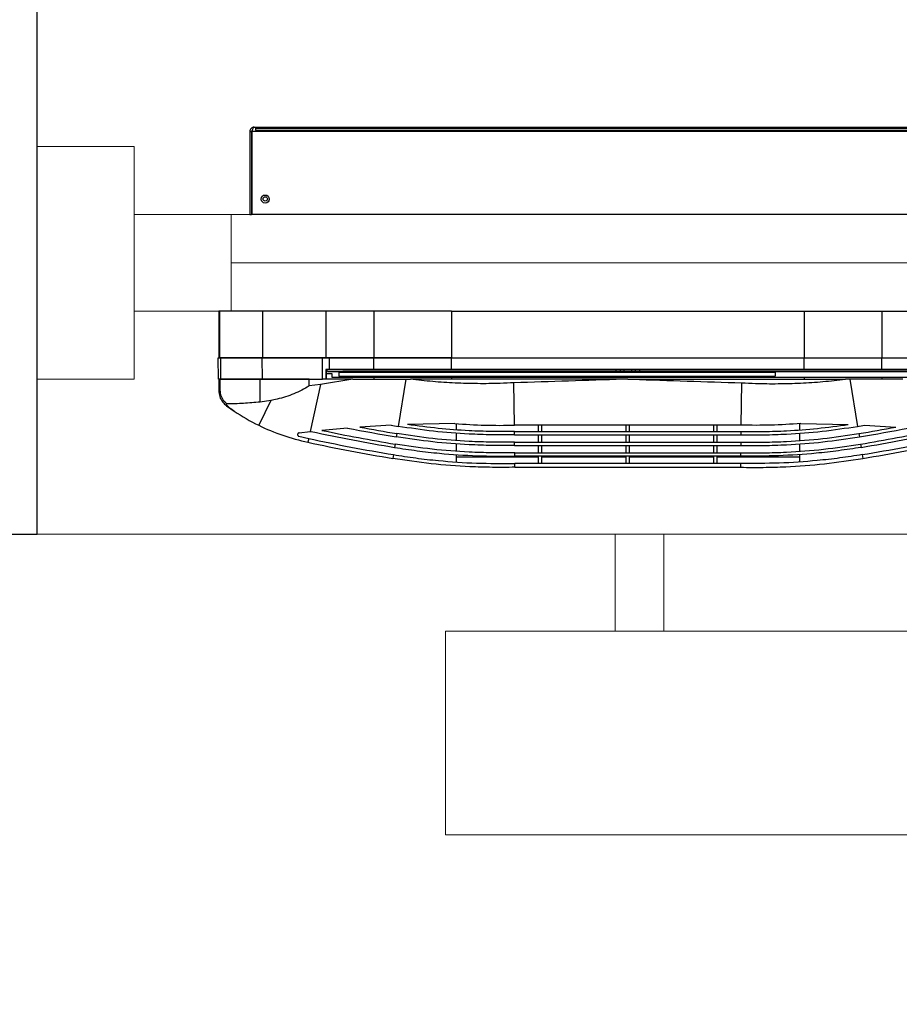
# Model space of a CAD drawing. Header units: millimetres. Extents: x -53179 to 121817, y -123620 to 254214.
# Tile 158 of 256: x 24771 to 25225, y 12397 to 12905. Entities that reach past the tile are written whole.
import ezdxf
from ezdxf import colors
from ezdxf.entities.mleader import LeaderData, LeaderLine
from ezdxf.math import Vec2, Vec3

# ---------------------------------------------------------------- set-up
doc = ezdxf.new("R2010")
doc.units = ezdxf.units.MM
doc.linetypes.add('xref_ACAD-LSN_dyspozytornia_PW_rzuty_12$0$DASHED', pattern=[19.05, 12.7, -6.35])
doc.layers.add('_BV_NAWIEWNIK_OKIENNY', color=3, linetype='Continuous')
doc.layers.add('WM_opis', color=7, linetype='Continuous')
for name, color, linetype, lineweight in [('xref', 8, 'Continuous', 13), ('xref_ACAD-LSN_dyspozytornia_PW_rzuty_12$0$A okna zewnetrzne', 8, 'Continuous', 9), ('xref_ACAD-LSN_dyspozytornia_PW_rzuty_12$0$A widok wyżej', 8, 'xref_ACAD-LSN_dyspozytornia_PW_rzuty_12$0$DASHED', 9), ('xref_ACAD-LSN_dyspozytornia_PW_rzuty_12$0$A-Wall', 8, 'Continuous', 25), ('xref_ACAD-LSN_dyspozytornia_PW_rzuty_12$0$IS grzejniki', 8, 'Continuous', 9)]:
    doc.layers.add(name, color=color, linetype=linetype, lineweight=lineweight)
doc.styles.get("Standard").update_dxf_attribs({"font": 'arial.ttf'})

# ---------------------------------------------------------------- blocks, each defined once
blk = doc.blocks.new('xref_ACAD-LSN_dyspozytornia_PW_rzuty_12$0$blok do okna')
blk.add_lwpolyline([(38.5, 0), (78.5, 0)])
blk = doc.blocks.new('xref_ACAD-LSN_dyspozytornia_PW_rzuty_12')
at = {"layer": 'xref_ACAD-LSN_dyspozytornia_PW_rzuty_12$0$A okna zewnetrzne', "linetype": 'Continuous', "lineweight": 9}
for p, q in [((69949.684, 91964.72), (69949.684, 91969.72)), ((70116.684, 91953.22), (69939.684, 91953.22))]:
    blk.add_line(p, q, dxfattribs=at)
for points in [[(69944.684, 91973.22), (69939.684, 91973.22), (69939.684, 91961.22), (69944.684, 91961.22)], [(70111.684, 91964.72), (70111.684, 91969.72), (69944.684, 91969.72), (69944.684, 91964.72)]]:
    blk.add_lwpolyline(points, close=True, dxfattribs=at)
at = {"layer": 'xref_ACAD-LSN_dyspozytornia_PW_rzuty_12$0$A widok wyżej', "linetype": 'xref_ACAD-LSN_dyspozytornia_PW_rzuty_12$0$DASHED', "lineweight": 9, "ltscale": 0.2}
blk.add_line((69939.684, 91953.22), (70116.684, 91953.22), dxfattribs=at)
at = {"layer": 'xref_ACAD-LSN_dyspozytornia_PW_rzuty_12$0$A-Wall', "linetype": 'Continuous', "lineweight": 25}
for p, q in [((69939.684, 91953.22), (69939.684, 91981.22)), ((69878.684, 91953.22), (69939.684, 91953.22))]:
    blk.add_line(p, q, dxfattribs=at)
at = {"layer": 'xref_ACAD-LSN_dyspozytornia_PW_rzuty_12$0$IS grzejniki'}
for p, q in [((69969.49, 91948.22), (69969.49, 91953.22)), ((69969.49, 91953.22), (69971.99, 91953.22)), ((69971.99, 91953.22), (69971.99, 91948.22)), ((70100.74, 91948.22), (69960.74, 91948.22)), ((69960.74, 91948.22), (69960.74, 91937.72)), ((69960.74, 91937.72), (70100.74, 91937.72))]:
    blk.add_line(p, q, dxfattribs=at)
at = {"layer": 'xref_ACAD-LSN_dyspozytornia_PW_rzuty_12$0$A okna zewnetrzne', "linetype": 'Continuous', "lineweight": 9, "rotation": 180}
blk.add_blockref('xref_ACAD-LSN_dyspozytornia_PW_rzuty_12$0$blok do okna', (70028.184, 91967.22), dxfattribs=at)
blk = doc.blocks.new('press aqustic + Bpro+dbr press_2')
at = {"layer": '_BV_NAWIEWNIK_OKIENNY', "linetype": 'Continuous', "lineweight": 25}
for p, q in [((-40.72, 211), (-40.72, 210.19)), ((-35, 211), (-40.72, 211)), ((-40.72, 210.19), (-35, 210.19)), ((-35, 211.09), (-24, 211.28)), ((-35, 210.02), (-35, 211.09)), ((-24, 210.05), (-35, 210.02)), ((-35, 189.65), (-35, 210.02)), ((-24, 211.28), (-24, 210.05)), ((0, 211), (-24, 211)), ((0, 210.98), (-24, 210.98)), ((0, 210.76), (-24, 210.76)), ((0, 210.58), (-24, 210.58)), ((-48.78, 206.93), (-51.48, 203.08)), ((50, 195), (50, 194)), ((92.7, 195), (50, 195)), ((92.7, 194), (50, 194)), ((50, -193.93), (50, 193.93)), ((92.7, 193.93), (50, 193.93)), ((52.5, 194), (52.5, 193.93)), ((67.5, 194), (67.5, 193.93)), ((92.7, 195), (92.7, 194)), ((92.7, -193.93), (92.7, 193.93)), ((-46.01, 184.14), (-58.79, 190.35)), ((-46.01, 184.14), (-46.82, 189.65)), ((-46.82, 189.65), (-35, 189.65)), ((-35, 164.4), (-35, 189.65)), ((-35, 188.49), (-24, 188.51)), ((0, 188.44), (-24, 188.44)), ((-24, 155.78), (-24, 188.44)), ((0, 155.78), (0, 188.44)), ((94.5, 192), (93.5, 192)), ((93.5, 192), (93.5, -192)), ((94.5, 192), (94.5, -192)), ((95, 192.7), (95, -192.7)), ((-64.48, 169.65), (-65.6, 164.58)), ((-62.72, 169.56), (-62.06, 163.81)), ((-65.6, 164.58), (-67.55, 165)), ((-37.7, 158.53), (-62.06, 163.81)), ((-62.06, 163.81), (-62, 163.23)), ((-37.7, 158.53), (-38.48, 164.4)), ((-38.48, 164.4), (-35, 164.4)), ((-60.22, 144.59), (-61.42, 157.77)), ((-35, 141.84), (-37.7, 158.53)), ((-35, 157.53), (-24, 157.55)), ((-35, 155.8), (-35, 157.53)), ((-24, 157.55), (-24, 154.08)), ((-30, 155.81), (-35, 155.8)), ((-35, 155.8), (-35, 155.74)), ((-35, 141.84), (-35, 155.65)), ((-32, 155.65), (-35, 155.65)), ((-32, 152.65), (-34, 152.65)), ((-34, 152.65), (-34, 130.97)), ((-30, 155.65), (-32, 155.65)), ((-32, 155.65), (-32, 152.65)), ((-31.1, 154.87), (-31, 154.97)), ((-31.1, 6), (-31.1, 154.87)), ((-31, 154.97), (-30, 154.99)), ((-31, 154.97), (-31, 6)), ((-30, 154.08), (-30, 155.81)), ((-30, 131.01), (-30, 154.08)), ((-24, 154.08), (-30, 154.08)), ((0, 155.78), (-24, 155.78)), ((-24, 131), (-24, 155.78)), ((-24, 154.08), (-24, 131.01)), ((0, 131), (0, 155.78)), ((-31.4, 149.13), (-33.4, 149.1)), ((-33.4, 149.1), (-33.4, -75.9)), ((-31.4, 149.13), (-31.4, -75.93)), ((-30.2, -147), (-30.2, 147)), ((-30.2, 147), (-30, 147)), ((-58.75, 122.04), (-59.72, 138.15)), ((-35, 141.84), (-35, 114.45)), ((-34, 130.97), (-35, 130.97)), ((-34, 130.97), (-34, 91)), ((-30, 131.01), (-24, 131.01)), ((-30, 91), (-30, 131.01)), ((-24, 131.01), (-24, 91)), ((0, 131), (-24, 131)), ((-24, 91), (-24, 131)), ((0, 91), (0, 131)), ((-73.95, 120.92), (-75.92, 121.25)), ((-68.52, 120.02), (-70.2, 120.3)), ((-63.1, 119.12), (-64.77, 119.4)), ((-35, 114.45), (-59.35, 118.5)), ((-57.95, 89.23), (-58.4, 113.64)), ((-35, 114.45), (-35, 112.17)), ((-35, 0), (-35, 112.17)), ((-73.79, 88.5), (-77.74, 88.5)), ((-73.93, 88.5), (-77.74, 88.5)), ((-75, 88.5), (-75, 46)), ((-73.93, 88.5), (-73.93, 88.5)), ((-68.42, 88.5), (-72.23, 88.5)), ((-68.29, 88.5), (-72.1, 88.5)), ((-62.9, 88.5), (-66.71, 88.5)), ((-62.78, 88.5), (-66.59, 88.5)), ((-57.95, 88.5), (-61.2, 88.5)), ((-57.99, 88.5), (-61.1, 88.5)), ((-34, 91), (-35, 91)), ((-34, 91), (-34, -91)), ((-30, 91), (-24, 91)), ((-30, -91), (-30, 91)), ((0, 91), (-24, 91)), ((-24, 91), (-24, -91)), ((0, 91), (0, -91)), ((-31.1, 61.72), (-31.4, 61.72)), ((-80.46, 58.28), (-78.46, 58.3)), ((-80.46, 58.28), (-80.46, -58.28)), ((-78.46, 58.3), (-78.46, 58.3)), ((-78.46, -58.3), (-78.46, 58.3)), ((-74.66, 58.34), (-72.96, 58.36)), ((-74.66, 58.34), (-74.66, 58.34)), ((-74.66, -58.34), (-74.66, 58.34)), ((-72.96, 58.36), (-72.96, 58.36)), ((-72.96, 58.36), (-72.96, -58.36)), ((-69.16, 58.4), (-67.46, 58.41)), ((-69.16, 58.4), (-69.16, 58.4)), ((-69.16, 58.4), (-69.16, -58.4)), ((-67.46, 58.41), (-67.46, 58.42)), ((-67.46, 58.41), (-67.46, -58.41)), ((-63.66, 58.45), (-61.96, 58.47)), ((-63.66, 58.45), (-63.66, 58.46)), ((-63.66, 58.45), (-63.66, -58.45)), ((-61.96, 58.47), (-61.96, 58.47)), ((-61.96, 58.47), (-61.96, -58.47)), ((-58.77, 58.5), (-36.89, 58.73)), ((-58.77, -58.5), (-58.77, 58.5)), ((-31.4, 58.28), (-31.1, 58.28)), ((-78.46, 46), (-74.66, 46)), ((-72.96, 46), (-69.16, 46)), ((-67.46, 46), (-63.66, 46)), ((-61.96, 46), (-58.77, 46)), ((-78.46, 44.4), (-74.66, 44.4)), ((-75, 44.4), (-75, 0.8)), ((-72.96, 44.4), (-69.16, 44.4)), ((-67.46, 44.4), (-63.66, 44.4)), ((-61.96, 44.4), (-58.77, 44.4)), ((-34, 42.55), (-33.4, 42.57)), ((-34, 30.65), (-33.4, 30.63)), ((-31, 6), (-30.2, 6)), ((-78.46, 0.8), (-74.66, 0.8)), ((-72.96, 0.8), (-69.16, 0.8)), ((-67.46, 0.8), (-63.66, 0.8)), ((-61.96, 0.8), (-58.77, 0.8)), ((-31.1, 1.72), (-31.4, 1.72)), ((-31.1, 2), (-31.1, 4.13)), ((-31, 2), (-31.1, 2)), ((-31.1, -2), (-31.1, 2)), ((-30.2, 4.01), (-31, 4.03)), ((-31, 4.03), (-31, 2)), ((-31, 2), (-31, -2)), ((-30.2, 2), (-31, 2)), ((-78.46, -0.8), (-74.66, -0.8)), ((-75, -0.8), (-75, -44.4)), ((-72.96, -0.8), (-69.16, -0.8)), ((-67.46, -0.8), (-63.66, -0.8)), ((-61.96, -0.8), (-58.77, -0.8)), ((-35, 0), (-35, -112.17)), ((-31.4, -1.72), (-31.1, -1.72)), ((-31, -2), (-31.1, -2)), ((-31.1, -4.13), (-31.1, -2)), ((-31, -2), (-31, -4.03)), ((-31, -2), (-30.2, -2)), ((-31, -4.03), (-30.2, -4.01)), ((-31.1, -154.87), (-31.1, -6)), ((-31, -6), (-31, -154.97)), ((-30.2, -6), (-31, -6)), ((-78.46, -44.4), (-74.66, -44.4)), ((-72.96, -44.4), (-69.16, -44.4)), ((-67.46, -44.4), (-63.66, -44.4)), ((-61.96, -44.4), (-58.77, -44.4)), ((-78.46, -46), (-74.66, -46)), ((-75, -46), (-75, -88.5)), ((-72.96, -46), (-69.16, -46)), ((-67.46, -46), (-63.66, -46)), ((-61.96, -46), (-58.77, -46)), ((-80.46, -58.28), (-78.46, -58.3)), ((-78.46, -58.3), (-78.46, -58.3)), ((-74.66, -58.34), (-74.66, -58.34)), ((-74.66, -58.34), (-72.96, -58.36)), ((-72.96, -58.36), (-72.96, -58.36)), ((-69.16, -58.4), (-69.16, -58.4)), ((-69.16, -58.4), (-67.46, -58.41)), ((-67.46, -58.41), (-67.46, -58.42)), ((-63.66, -58.45), (-63.66, -58.46)), ((-63.66, -58.45), (-61.96, -58.47)), ((-61.96, -58.47), (-61.96, -58.47)), ((-58.77, -58.5), (-36.89, -58.73)), ((-31.1, -58.28), (-31.4, -58.28)), ((-31.4, -61.72), (-31.1, -61.72)), ((-31.4, -75.93), (-33.4, -75.9)), ((-73.93, -88.5), (-77.74, -88.5)), ((-73.79, -88.5), (-77.74, -88.5)), ((-73.93, -88.5), (-73.93, -88.5)), ((-68.42, -88.5), (-72.23, -88.5)), ((-68.29, -88.5), (-72.1, -88.5)), ((-62.9, -88.5), (-66.71, -88.5)), ((-62.78, -88.5), (-66.59, -88.5)), ((-57.95, -88.5), (-61.2, -88.5)), ((-57.99, -88.5), (-61.1, -88.5)), ((-57.95, -89.23), (-58.4, -113.64)), ((-34, -91), (-35, -91)), ((-34, -91), (-34, -130.97)), ((-30, -131.01), (-30, -91)), ((-30, -91), (-24, -91)), ((0, -91), (-24, -91)), ((-24, -91), (-24, -131)), ((-24, -91), (-24, -130.89)), ((0, -91), (0, -131)), ((-35, -114.45), (-59.35, -118.5)), ((-35, -114.45), (-35, -112.17)), ((-35, -141.84), (-35, -114.45)), ((-73.95, -120.92), (-75.92, -121.25)), ((-68.52, -120.02), (-70.2, -120.3)), ((-63.1, -119.12), (-64.77, -119.4)), ((-58.75, -122.04), (-59.72, -138.15)), ((-34, -130.97), (-35, -130.97)), ((-34, -130.97), (-34, -152.65)), ((-30, -131.01), (-24, -131.01)), ((-30, -154.08), (-30, -131.01)), ((-24, -130.89), (-24, -130.89)), ((-24, -130.89), (-24, -131.01)), ((-24, -130.89), (-24, -131.01)), ((0, -131), (-24, -131)), ((-24, -131), (-24, -155.78)), ((-24, -131.01), (-24, -154.08)), ((0, -131), (0, -155.78))]:
    blk.add_line(p, q, dxfattribs=at)
at = {"layer": '_BV_NAWIEWNIK_OKIENNY', "linetype": 'Continuous', "lineweight": 25, "flags": 128}
for points in [[(-31.4, 44.65), (-31.27, 44.53), (-31.1, 44.33)], [(-31.1, -44.33), (-31.27, -44.53), (-31.4, -44.65)]]:
    blk.add_lwpolyline(points, dxfattribs=at)
at = {"layer": '_BV_NAWIEWNIK_OKIENNY', "linetype": 'Continuous', "lineweight": 25}
for centre, radius in [((57.9, 187), 2.1), ((58, 187), 1.1)]:
    blk.add_circle(centre, radius, dxfattribs=at)
for centre, radius, start, end in [((-48.76, 206.38), 0.554, 48.8487, 91.1), ((36.65, 144.02), 106.09, 146.1673, 154.1047), ((42.62, 141.12), 112.73, 154.1047, 167.7689), ((823.05, -28.06), 911.28, 167.76893, 170.56982), ((823.05, -28.06), 909.28, 167.76893, 170.56982), ((823.05, -28.06), 905.48, 167.80402, 170.56982), ((823.05, -28.06), 903.78, 168.13461, 170.56982), ((823.05, -28.06), 899.98, 168.9399, 170.56982), ((823.05, -28.06), 898.28, 169.33695, 170.56982), ((823.05, -28.06), 894.48, 170.33988, 170.56982), ((-32.4, 43.4), 1.6, 128.6822, 180), ((-32.4, -43.4), 1.6, 180, 231.3178), ((823.05, 28.06), 911.28, 189.43018, 192.23107), ((823.05, 28.06), 909.28, 189.43018, 192.23107), ((823.05, 28.06), 905.48, 189.43018, 192.19598), ((823.05, 28.06), 903.78, 189.43018, 191.86539), ((823.05, 28.06), 899.98, 189.43018, 191.0601), ((823.05, 28.06), 898.28, 189.43018, 190.66305), ((823.05, 28.06), 894.48, 189.43018, 189.66012)]:
    blk.add_arc(centre, radius, start, end, dxfattribs=at)
for points, knots in [([(-40.72, 211), (-41.83, 210.89), (-44.04, 210.67), (-46.87, 209.12), (-48.18, 207.61), (-48.78, 206.93)], [0, 0, 0, 0, 0.354518, 0.708699, 1, 1, 1, 1]), ([(-47.76, 206.78), (-47.29, 207.3), (-46.15, 208.55), (-43.71, 209.89), (-41.72, 210.09), (-40.72, 210.19)], [0, 0, 0, 0, 0.26193, 0.631015, 1, 1, 1, 1]), ([(-35, 210.02), (-35, 206.48), (-35, 202.93), (-35, 197.54), (-35, 195.74), (-35, 192.12), (-35, 190.31), (-35, 188.49), (-35, 188.49), (-35, 188.49), (-35, 188.49)], [-0.044316, -0.044316, -0.044316, -0.044316, 0.469804, 0.469804, 0.726864, 0.726864, 0.983924, 0.983924, 0.983924, 0.983951, 0.983951, 0.983951, 0.983951]), ([(-24, 210.76), (-24, 210.82), (-24, 210.94), (-24, 210.97), (-24, 210.98)], [0, 0, 0, 0, 0.499926, 1, 1, 1, 1]), ([(-24, 210.58), (-24, 210.61), (-24, 210.68), (-24, 210.74), (-24, 210.76)], [0, 0, 0, 0, 0.4955515, 1, 1, 1, 1]), ([(-24, 188.44), (-24, 189.89), (-24, 192.84), (-24, 197.13), (-24, 201.39), (-24, 205.82), (-24, 208.9), (-24, 210.58)], [0, 0, 0, 0, 0.1949605, 0.3966085, 0.5812035, 0.771816, 1, 1, 1, 1]), ([(-24, 210.05), (-24, 206.51), (-24, 202.96), (-24, 197.57), (-24, 195.77), (-24, 192.14), (-24, 190.33), (-24, 188.51)], [-0.044316, -0.044316, -0.044316, -0.044316, 0.469804, 0.469804, 0.726864, 0.726864, 0.983924, 0.983924, 0.983924, 0.983924]), ([(0, 210.76), (0, 210.82), (0, 210.94), (0, 210.97), (0, 210.98)], [0, 0, 0, 0, 0.499926, 1, 1, 1, 1]), ([(0, 210.58), (0, 210.61), (0, 210.68), (0, 210.74), (0, 210.76)], [0, 0, 0, 0, 0.4955515, 1, 1, 1, 1]), ([(0, 188.44), (0, 189.89), (0, 192.84), (0, 197.13), (0, 201.39), (0, 205.82), (0, 208.9), (0, 210.58)], [0, 0, 0, 0, 0.194974, 0.396617, 0.581222, 0.771843, 1, 1, 1, 1]), ([(-51.48, 203.08), (-51.1, 203.63), (-50.45, 204.56), (-49.44, 205.83), (-48.75, 206.47), (-48.4, 206.79)], [0, 0, 0, 0, 0.413887, 0.705426, 1, 1, 1, 1]), ([(-48.4, 206.79), (-48.32, 206.85), (-48.21, 206.93), (-48.05, 207), (-47.95, 207.02), (-47.88, 207.01), (-47.83, 206.98), (-47.79, 206.94), (-47.77, 206.87), (-47.76, 206.82), (-47.76, 206.78)], [0, 0, 0, 0, 0.329708, 0.491583, 0.612974, 0.682493, 0.74174, 0.801052, 0.881975, 1, 1, 1, 1]), ([(-46.82, 189.65), (-47.09, 192.5), (-47.63, 198.22), (-47.72, 203.93), (-47.76, 206.78)], [0, 0, 0, 0, 0.499185, 1, 1, 1, 1]), ([(93.63, 193.6), (93.63, 193.61), (93.53, 193.75), (93.2, 193.93), (92.87, 193.98), (92.7, 194)], [0, 0, 0, 0, 0.0213885, 0.5106943, 1, 1, 1, 1]), ([(-35, 188.49), (-35, 188.49), (-35, 188.49), (-35, 188.49), (-35, 178.17), (-35, 167.85), (-35, 157.53)], [0.00022, 0.00022, 0.00022, 0.00022, 0.0002375, 0.0002375, 0.0002375, 0.9497193, 0.9497193, 0.9497193, 0.9497193]), ([(-38.48, 164.4), (-39.25, 165.65), (-40.8, 168.15), (-42.63, 172.22), (-44.15, 176.46), (-45.26, 180.46), (-45.79, 183.05), (-46.01, 184.14)], [0, 0, 0, 0, 0.206803, 0.413739, 0.627676, 0.841663, 1, 1, 1, 1]), ([(-62.72, 169.56), (-62.74, 169.66), (-62.79, 169.86), (-62.97, 170.1), (-63.21, 170.28), (-63.51, 170.36), (-63.83, 170.34), (-64.12, 170.21), (-64.34, 169.99), (-64.45, 169.79), (-64.48, 169.67), (-64.48, 169.65)], [0, 0, 0, 0, 0.117992, 0.235934, 0.357144, 0.482427, 0.609666, 0.735616, 0.857466, 0.974436, 1, 1, 1, 1]), ([(-80.46, 58.28), (-80.5, 62.14), (-80.59, 69.87), (-80.12, 84.25), (-78.87, 101.44), (-76.9, 114.64), (-75.92, 121.25)], [0, 0, 0, 0, 0.183274, 0.36676, 0.682835, 1, 1, 1, 1]), ([(-73.95, 120.92), (-74.55, 117.07), (-75.75, 109.35), (-77.33, 95.07), (-78.54, 78.04), (-78.49, 64.89), (-78.46, 58.3)], [0, 0, 0, 0, 0.186137, 0.372497, 0.685718, 1, 1, 1, 1]), ([(-70.2, 120.3), (-70.8, 116.45), (-72, 108.73), (-73.56, 94.55), (-74.74, 77.75), (-74.69, 64.82), (-74.66, 58.34)], [0, 0, 0, 0, 0.1881273, 0.3764839, 0.6877208, 1, 1, 1, 1]), ([(-72.96, 58.36), (-73, 62.26), (-73.09, 70.07), (-72.6, 84.27), (-71.36, 100.97), (-69.47, 113.66), (-68.52, 120.02)], [0, 0, 0, 0, 0.189032, 0.378296, 0.688631, 1, 1, 1, 1]), ([(-69.16, 58.4), (-69.2, 62.3), (-69.29, 70.11), (-68.8, 84.2), (-67.57, 100.68), (-65.71, 113.15), (-64.77, 119.4)], [0, 0, 0, 0, 0.1910852, 0.3824111, 0.6906982, 1, 1, 1, 1]), ([(-67.46, 58.42), (-67.5, 62.32), (-67.59, 70.12), (-67.1, 84.17), (-65.87, 100.55), (-64.02, 112.92), (-63.1, 119.12)], [0, 0, 0, 0, 0.1920186, 0.3842817, 0.6916378, 1, 1, 1, 1]), ([(-63.66, 58.46), (-63.7, 62.36), (-63.79, 70.16), (-63.29, 84.1), (-62.07, 100.26), (-60.26, 112.41), (-59.35, 118.5)], [0, 0, 0, 0, 0.194139, 0.388531, 0.693772, 1, 1, 1, 1]), ([(-61.96, 58.47), (-62, 62.37), (-62.09, 70.18), (-61.62, 83.3), (-60.56, 97.82), (-59.12, 108.36), (-58.4, 113.64)], [0, 0, 0, 0, 0.211434, 0.423147, 0.71122, 1, 1, 1, 1]), ([(-36.89, 58.73), (-37, 61.11), (-37.3, 67.36), (-37.39, 77.48), (-37.07, 89.07), (-36.32, 100.64), (-35.44, 108.32), (-35, 112.17)], [0, 0, 0, 0, 0.133724, 0.35013, 0.566862, 0.783268, 1, 1, 1, 1]), ([(-57.95, 89.23), (-58.27, 84.05), (-58.92, 73.82), (-58.82, 63.57), (-58.77, 58.5)], [0, 0, 0, 0, 0.505764, 1, 1, 1, 1]), ([(-35, 0), (-35.03, 0.81), (-35.66, 20.39), (-36.29, 39.97), (-36.89, 58.73)], [0, 0, 0, 0, 0.0415248, 1, 1, 1, 1]), ([(-31.1, 4.13), (-31.1, 4.17), (-31.1, 4.23), (-31.1, 4.64), (-31.1, 4.97), (-31.1, 5.18), (-31.1, 5.38), (-31.1, 5.57), (-31.1, 5.75), (-31.1, 5.88), (-31.1, 5.97), (-31.1, 6)], [0, 0, 0, 0, 0.471273, 0.722757, 0.810803, 0.871427, 0.913618, 0.956119, 0.973585, 0.991232, 1, 1, 1, 1]), ([(-31, 6), (-31, 6), (-31, 5.96), (-31, 5.85), (-31, 5.69), (-31, 5.49), (-31, 5.3), (-31, 5.09), (-31, 4.88), (-31, 4.54), (-31, 4.13), (-31, 4.07), (-31, 4.03)], [0, 0, 0, 0, 0.000006, 0.011599, 0.032589, 0.051607, 0.095508, 0.138008, 0.198568, 0.285974, 0.534723, 1, 1, 1, 1]), ([(-35, 0), (-35.03, -0.81), (-35.66, -20.39), (-36.29, -39.97), (-36.89, -58.73)], [0, 0, 0, 0, 0.0415248, 1, 1, 1, 1]), ([(-31.1, -6), (-31.1, -5.96), (-31.1, -5.88), (-31.1, -5.72), (-31.1, -5.41), (-31.1, -4.97), (-31.1, -4.55), (-31.1, -4.35), (-31.1, -4.17), (-31.1, -4.14), (-31.1, -4.13)], [0, 0, 0, 0, 0.010263, 0.024712, 0.05301, 0.150104, 0.364602, 0.58, 0.682132, 1, 1, 1, 1]), ([(-31, -4.03), (-31, -4.03), (-31, -4.03), (-31, -4.13), (-31, -4.46), (-31, -4.87), (-31, -5.33), (-31, -5.66), (-31, -5.85), (-31, -5.95), (-31, -6), (-31, -6)], [0, 0, 0, 0, 0.000006, 0.414579, 0.627947, 0.840428, 0.938793, 0.969322, 0.986513, 0.999994, 1, 1, 1, 1]), ([(-80.46, -58.28), (-80.5, -62.14), (-80.59, -69.87), (-80.12, -84.25), (-78.87, -101.44), (-76.9, -114.64), (-75.92, -121.25)], [0, 0, 0, 0, 0.183274, 0.36676, 0.682835, 1, 1, 1, 1]), ([(-73.95, -120.92), (-74.55, -117.07), (-75.75, -109.35), (-77.33, -95.07), (-78.54, -78.04), (-78.49, -64.89), (-78.46, -58.3)], [0, 0, 0, 0, 0.186137, 0.372497, 0.685718, 1, 1, 1, 1]), ([(-70.2, -120.3), (-70.8, -116.45), (-72, -108.73), (-73.56, -94.55), (-74.74, -77.75), (-74.69, -64.82), (-74.66, -58.34)], [0, 0, 0, 0, 0.1881273, 0.3764839, 0.6877208, 1, 1, 1, 1]), ([(-72.96, -58.36), (-73, -62.26), (-73.09, -70.07), (-72.6, -84.27), (-71.36, -100.97), (-69.47, -113.66), (-68.52, -120.02)], [0, 0, 0, 0, 0.1890316, 0.3782959, 0.6886311, 1, 1, 1, 1]), ([(-69.16, -58.4), (-69.2, -62.3), (-69.29, -70.11), (-68.8, -84.2), (-67.57, -100.68), (-65.71, -113.15), (-64.77, -119.4)], [0, 0, 0, 0, 0.191085, 0.382411, 0.690698, 1, 1, 1, 1]), ([(-67.46, -58.42), (-67.5, -62.32), (-67.59, -70.12), (-67.1, -84.17), (-65.87, -100.55), (-64.02, -112.92), (-63.1, -119.12)], [0, 0, 0, 0, 0.192019, 0.384282, 0.691638, 1, 1, 1, 1]), ([(-63.66, -58.46), (-63.7, -62.36), (-63.79, -70.16), (-63.29, -84.1), (-62.07, -100.26), (-60.26, -112.41), (-59.35, -118.5)], [0, 0, 0, 0, 0.194139, 0.388531, 0.693772, 1, 1, 1, 1]), ([(-61.96, -58.47), (-62, -62.37), (-62.09, -70.18), (-61.62, -83.3), (-60.56, -97.82), (-59.12, -108.36), (-58.4, -113.64)], [0, 0, 0, 0, 0.211434, 0.423147, 0.71122, 1, 1, 1, 1]), ([(-57.95, -89.23), (-58.27, -84.05), (-58.92, -73.82), (-58.82, -63.57), (-58.77, -58.5)], [0, 0, 0, 0, 0.505764, 1, 1, 1, 1]), ([(-36.89, -58.73), (-37, -61.11), (-37.3, -67.36), (-37.39, -77.48), (-37.07, -89.07), (-36.32, -100.64), (-35.44, -108.32), (-35, -112.17)], [0, 0, 0, 0, 0.133724, 0.35013, 0.566862, 0.783268, 1, 1, 1, 1])]:
    blk.add_open_spline(points, degree=3, knots=knots, dxfattribs=at)
for points in [[(95, 192.7), (94.97, 193), (94.9, 193.6), (94.36, 194.36), (93.6, 194.9), (93, 194.97), (92.7, 195)], [(92.7, 193.93), (93, 193.83), (93.6, 193.62), (94.36, 193.31), (94.9, 193.01), (94.97, 192.8), (95, 192.7)], [(-24, 188.51), (-24, 178.19), (-24, 167.87), (-24, 157.55)], [(-31.1, 6), (-31.1, 6), (-31.1, 6), (-31.07, 6), (-31.04, 6), (-31.01, 6), (-31, 6)], [(-31, 4.03), (-31.01, 4.03), (-31.04, 4.03), (-31.07, 4.05), (-31.1, 4.09), (-31.1, 4.11), (-31.1, 4.13)], [(-31, -4.03), (-31.01, -4.03), (-31.04, -4.03), (-31.07, -4.05), (-31.1, -4.09), (-31.1, -4.11), (-31.1, -4.13)], [(-31, -6), (-31.01, -6), (-31.04, -6), (-31.07, -6), (-31.1, -6), (-31.1, -6), (-31.1, -6)]]:
    blk.add_open_spline(points, degree=3, dxfattribs=at)

msp = doc.modelspace()

# ---------------------------------------------------------------- block references
at = {"layer": 'xref', "xscale": 10, "yscale": 10, "zscale": 10}
msp.add_blockref('xref_ACAD-LSN_dyspozytornia_PW_rzuty_12', (-674616.84, -906892.2), dxfattribs=at)

# ---------------------------------------------------------------- next in the draw order: block references
at = {"layer": '_BV_NAWIEWNIK_OKIENNY', "rotation": 90}
msp.add_blockref('press aqustic + Bpro+dbr press_2', (25084.54, 12755), dxfattribs=at)

# ---------------------------------------------------------------- next in the draw order: leaders
at = {"layer": 'WM_opis', "lineweight": 9}
ml = msp.add_multileader_mtext('Standard', dxfattribs=at)
ml.set_content('\\fArial Narrow|b0|i0|c238;Poza zakresem opracowania', color=256)
ml.set_leader_properties(color=256)
ml.build(insert=Vec2(0, 0))
ml.multileader.update_dxf_attribs({"dogleg_length": 4, "arrow_head_size": 150})
ctx = ml.context
ctx.base_point, ctx.char_height, ctx.arrow_head_size, ctx.landing_gap_size, ctx.plane_origin = Vec3(24927.77, 110791.22), 125, 150, 15, Vec3(135642.37, 139009.29)
ctx.text_align_type = 1
notes = []
notes.append((ctx, [(0, (0, 0, 0), (0, 0), (1, 0), 1, [])]))
ctx.mtext.insert, ctx.mtext.alignment = Vec3(25853.99, 110871.05), 2
ml = msp.add_multileader_mtext('Standard', dxfattribs=at)
ml.set_content('\\fArial Narrow|b0|i0|c238;Poza zakresem opracowania', color=256)
ml.set_leader_properties(color=256)
ml.build(insert=Vec2(0, 0))
ml.multileader.update_dxf_attribs({"dogleg_length": 4, "arrow_head_size": 150})
ctx = ml.context
ctx.base_point, ctx.char_height, ctx.arrow_head_size, ctx.landing_gap_size, ctx.plane_origin = Vec3(27773.84, 110791.22), 125, 150, 15, Vec3(138488.44, 139009.29)
ctx.text_align_type = 1
notes.append((ctx, [(0, (0, 0, 0), (0, 0), (1, 0), 1, [])]))
ctx.mtext.insert, ctx.mtext.alignment = Vec3(28700.06, 110871.05), 2
ml = msp.add_multileader_mtext('Standard', dxfattribs=at)
ml.set_content('\\fArial Narrow|b0|i0|c238;Poza zakresem opracowania', color=256)
ml.set_leader_properties(color=256)
ml.build(insert=Vec2(0, 0))
ml.multileader.update_dxf_attribs({"dogleg_length": 4, "arrow_head_size": 150})
ctx = ml.context
ctx.base_point, ctx.char_height, ctx.arrow_head_size, ctx.landing_gap_size, ctx.plane_origin = Vec3(32327.55, 110791.22), 125, 150, 15, Vec3(143042.16, 139009.29)
ctx.text_align_type = 1
notes.append((ctx, [(0, (0, 0, 0), (0, 0), (1, 0), 1, [])]))
ctx.mtext.insert, ctx.mtext.alignment = Vec3(33253.78, 110871.05), 2
ml = msp.add_multileader_mtext('Standard', dxfattribs=at)
ml.set_content('\\fArial Narrow|b0|i0|c238;Poza zakresem opracowania', color=256)
ml.set_leader_properties(color=256)
ml.build(insert=Vec2(0, 0))
ml.multileader.update_dxf_attribs({"dogleg_length": 4, "arrow_head_size": 150})
ctx = ml.context
ctx.base_point, ctx.char_height, ctx.arrow_head_size, ctx.landing_gap_size, ctx.plane_origin = Vec3(36843.32, 110791.22), 125, 150, 15, Vec3(147557.93, 139009.29)
ctx.text_align_type = 1
notes.append((ctx, [(0, (0, 0, 0), (0, 0), (1, 0), 1, [])]))
ctx.mtext.insert, ctx.mtext.alignment = Vec3(37769.55, 110871.05), 2
ml = msp.add_multileader_mtext('Standard', dxfattribs=at)
ml.set_content('\\fArial Narrow|b0|i0|c238;Poza zakresem opracowania', color=256)
ml.set_leader_properties(color=256)
ml.build(insert=Vec2(0, 0))
ml.multileader.update_dxf_attribs({"dogleg_length": 4, "arrow_head_size": 150})
ctx = ml.context
ctx.base_point, ctx.char_height, ctx.arrow_head_size, ctx.landing_gap_size, ctx.plane_origin = Vec3(39778.78, 110791.22), 125, 150, 15, Vec3(150493.38, 139009.29)
ctx.text_align_type = 1
notes.append((ctx, [(0, (0, 0, 0), (0, 0), (1, 0), 1, [])]))
ctx.mtext.insert, ctx.mtext.alignment = Vec3(40705, 110871.05), 2
ml = msp.add_multileader_mtext('Standard', dxfattribs=at)
ml.set_content('\\fArial Narrow|b0|i0|c238;Poza zakresem opracowania', color=256)
ml.set_leader_properties(color=256)
ml.build(insert=Vec2(0, 0))
ml.multileader.update_dxf_attribs({"dogleg_length": 4, "arrow_head_size": 150})
ctx = ml.context
ctx.base_point, ctx.char_height, ctx.arrow_head_size, ctx.landing_gap_size, ctx.plane_origin = Vec3(43183.3, 110791.22), 125, 150, 15, Vec3(153897.91, 139009.29)
ctx.text_align_type = 1
notes.append((ctx, [(0, (0, 0, 0), (0, 0), (1, 0), 1, [])]))
ctx.mtext.insert, ctx.mtext.alignment = Vec3(44109.52, 110871.05), 2
ml = msp.add_multileader_mtext('Standard', dxfattribs=at)
ml.set_content('\\fArial Narrow|b0|i0|c238;Poza zakresem opracowania', color=256)
ml.set_leader_properties(color=256)
ml.build(insert=Vec2(0, 0))
ml.multileader.update_dxf_attribs({"dogleg_length": 4, "arrow_head_size": 150})
ctx = ml.context
ctx.base_point, ctx.char_height, ctx.arrow_head_size, ctx.landing_gap_size, ctx.plane_origin = Vec3(48591.11, 110791.22), 125, 150, 15, Vec3(159305.72, 139009.29)
ctx.text_align_type = 1
notes.append((ctx, [(0, (0, 0, 0), (0, 0), (1, 0), 1, [])]))
ctx.mtext.insert, ctx.mtext.alignment = Vec3(49517.34, 110871.05), 2
ml = msp.add_multileader_mtext('Standard', dxfattribs=at)
ml.set_content('\\fArial Narrow|b0|i0|c238;Poza zakresem opracowania', color=256)
ml.set_leader_properties(color=256)
ml.build(insert=Vec2(0, 0))
ml.multileader.update_dxf_attribs({"dogleg_length": 4, "arrow_head_size": 150})
ctx = ml.context
ctx.base_point, ctx.char_height, ctx.arrow_head_size, ctx.landing_gap_size, ctx.plane_origin = Vec3(51708.24, 110791.22), 125, 150, 15, Vec3(162422.85, 139009.29)
ctx.text_align_type = 1
notes.append((ctx, [(0, (0, 0, 0), (0, 0), (1, 0), 1, [])]))
ctx.mtext.insert, ctx.mtext.alignment = Vec3(52634.47, 110871.05), 2
ml = msp.add_multileader_mtext('Standard', dxfattribs=at)
ml.set_content('\\fArial Narrow|b0|i0|c238;Poza zakresem opracowania', color=256)
ml.set_leader_properties(color=256)
ml.build(insert=Vec2(0, 0))
ml.multileader.update_dxf_attribs({"dogleg_length": 4, "arrow_head_size": 150})
ctx = ml.context
ctx.base_point, ctx.char_height, ctx.arrow_head_size, ctx.landing_gap_size, ctx.plane_origin = Vec3(49892.18, 103205.3), 125, 150, 15, Vec3(160606.78, 131423.38)
ctx.text_align_type = 1
notes.append((ctx, [(0, (0, 0, 0), (0, 0), (1, 0), 1, [])]))
ctx.mtext.insert, ctx.mtext.alignment = Vec3(50818.4, 103285.13), 2
ml = msp.add_multileader_mtext('Standard', dxfattribs=at)
ml.set_content('\\fArial Narrow|b0|i0|c238;Poza zakresem opracowania', color=256)
ml.set_leader_properties(color=256)
ml.build(insert=Vec2(0, 0))
ml.multileader.update_dxf_attribs({"dogleg_length": 4, "arrow_head_size": 150})
ctx = ml.context
ctx.base_point, ctx.char_height, ctx.arrow_head_size, ctx.landing_gap_size, ctx.plane_origin = Vec3(45528.2, 103205.3), 125, 150, 15, Vec3(156242.8, 131423.38)
ctx.text_align_type = 1
notes.append((ctx, [(0, (0, 0, 0), (0, 0), (1, 0), 1, [])]))
ctx.mtext.insert, ctx.mtext.alignment = Vec3(46454.42, 103285.13), 2
ml = msp.add_multileader_mtext('Standard', dxfattribs=at)
ml.set_content('\\fArial Narrow|b0|i0|c238;Poza zakresem opracowania', color=256)
ml.set_leader_properties(color=256)
ml.build(insert=Vec2(0, 0))
ml.multileader.update_dxf_attribs({"dogleg_length": 4, "arrow_head_size": 150})
ctx = ml.context
ctx.base_point, ctx.char_height, ctx.arrow_head_size, ctx.landing_gap_size, ctx.plane_origin = Vec3(42682.13, 103205.3), 125, 150, 15, Vec3(153396.73, 131423.38)
ctx.text_align_type = 1
notes.append((ctx, [(0, (0, 0, 0), (0, 0), (1, 0), 1, [])]))
ctx.mtext.insert, ctx.mtext.alignment = Vec3(43608.35, 103285.13), 2
ml = msp.add_multileader_mtext('Standard', dxfattribs=at)
ml.set_content('\\fArial Narrow|b0|i0|c238;Poza zakresem opracowania', color=256)
ml.set_leader_properties(color=256)
ml.build(insert=Vec2(0, 0))
ml.multileader.update_dxf_attribs({"dogleg_length": 4, "arrow_head_size": 150})
ctx = ml.context
ctx.base_point, ctx.char_height, ctx.arrow_head_size, ctx.landing_gap_size, ctx.plane_origin = Vec3(39917.37, 103205.3), 125, 150, 15, Vec3(150631.97, 131423.38)
ctx.text_align_type = 1
notes.append((ctx, [(0, (0, 0, 0), (0, 0), (1, 0), 1, [])]))
ctx.mtext.insert, ctx.mtext.alignment = Vec3(40843.59, 103285.13), 2
ml = msp.add_multileader_mtext('Standard', dxfattribs=at)
ml.set_content('\\fArial Narrow|b0|i0|c238;Poza zakresem opracowania', color=256)
ml.set_leader_properties(color=256)
ml.build(insert=Vec2(0, 0))
ml.multileader.update_dxf_attribs({"dogleg_length": 4, "arrow_head_size": 150})
ctx = ml.context
ctx.base_point, ctx.char_height, ctx.arrow_head_size, ctx.landing_gap_size, ctx.plane_origin = Vec3(36962.88, 103205.3), 125, 150, 15, Vec3(147677.48, 131423.38)
ctx.text_align_type = 1
notes.append((ctx, [(0, (0, 0, 0), (0, 0), (1, 0), 1, [])]))
ctx.mtext.insert, ctx.mtext.alignment = Vec3(37889.1, 103285.13), 2
ml = msp.add_multileader_mtext('Standard', dxfattribs=at)
ml.set_content('\\fArial Narrow|b0|i0|c238;Poza zakresem opracowania', color=256)
ml.set_leader_properties(color=256)
ml.build(insert=Vec2(0, 0))
ml.multileader.update_dxf_attribs({"dogleg_length": 4, "arrow_head_size": 150})
ctx = ml.context
ctx.base_point, ctx.char_height, ctx.arrow_head_size, ctx.landing_gap_size, ctx.plane_origin = Vec3(30620.2, 103205.3), 125, 150, 15, Vec3(141334.8, 131423.38)
ctx.text_align_type = 1
notes.append((ctx, [(0, (0, 0, 0), (0, 0), (1, 0), 1, [])]))
ctx.mtext.insert, ctx.mtext.alignment = Vec3(31546.42, 103285.13), 2
ml = msp.add_multileader_mtext('Standard', dxfattribs=at)
ml.set_content('\\fArial Narrow|b0|i0|c238;Poza zakresem opracowania', color=256)
ml.set_leader_properties(color=256)
ml.build(insert=Vec2(0, 0))
ml.multileader.update_dxf_attribs({"dogleg_length": 4, "arrow_head_size": 150})
ctx = ml.context
ctx.base_point, ctx.char_height, ctx.arrow_head_size, ctx.landing_gap_size, ctx.plane_origin = Vec3(26689.91, 103205.3), 125, 150, 15, Vec3(137404.51, 131423.38)
ctx.text_align_type = 1
notes.append((ctx, [(0, (0, 0, 0), (0, 0), (1, 0), 1, [])]))
ctx.mtext.insert, ctx.mtext.alignment = Vec3(27616.13, 103285.13), 2
ml = msp.add_multileader_mtext('Standard', dxfattribs=at)
ml.set_content('\\fArial Narrow|b0|i0|c238;%%c200', color=256)
ml.set_leader_properties(color=256)
ml.build(insert=Vec2(0, 0))
ml.multileader.update_dxf_attribs({"dogleg_length": 4, "arrow_head_size": 150})
ctx = ml.context
ctx.base_point, ctx.char_height, ctx.arrow_head_size, ctx.landing_gap_size, ctx.plane_origin = Vec3(27531.03, 29517.53), 125, 150, 15, Vec3(137503.08, 57720.78)
ctx.text_align_type = 1
notes.append((ctx, [(0, (0, 0, 0), (0, 0), (1, 0), 1, [])]))
ctx.mtext.insert, ctx.mtext.alignment = Vec3(27714.7, 29582.54), 2
ml = msp.add_multileader_mtext('Standard', dxfattribs=at)
ml.set_content('\\fArial Narrow|b0|i0|c238;%%c200', color=256)
ml.set_leader_properties(color=256)
ml.build(insert=Vec2(0, 0))
ml.multileader.update_dxf_attribs({"dogleg_length": 4, "arrow_head_size": 150})
ctx = ml.context
ctx.base_point, ctx.char_height, ctx.arrow_head_size, ctx.landing_gap_size, ctx.plane_origin = Vec3(32515.16, 29517.53), 125, 150, 15, Vec3(142487.21, 57720.78)
ctx.text_align_type = 1
notes.append((ctx, [(0, (0, 0, 0), (0, 0), (1, 0), 1, [])]))
ctx.mtext.insert, ctx.mtext.alignment = Vec3(32698.83, 29582.54), 2
ml = msp.add_multileader_mtext('Standard', dxfattribs=at)
ml.set_content('\\fArial Narrow|b0|i0|c238;%%c200', color=256)
ml.set_leader_properties(color=256)
ml.build(insert=Vec2(0, 0))
ml.multileader.update_dxf_attribs({"dogleg_length": 4, "arrow_head_size": 150})
ctx = ml.context
ctx.base_point, ctx.char_height, ctx.arrow_head_size, ctx.landing_gap_size, ctx.plane_origin = Vec3(25210.31, 29511.44), 125, 150, 15, Vec3(135182.35, 57714.69)
ctx.text_align_type = 1
notes.append((ctx, [(0, (0, 0, 0), (0, 0), (1, 0), 1, [])]))
ctx.mtext.insert, ctx.mtext.alignment = Vec3(25393.97, 29576.45), 2
ml = msp.add_multileader_mtext('Standard', dxfattribs=at)
ml.set_content('\\fArial Narrow|b0|i0|c238;%%c200', color=256)
ml.set_leader_properties(color=256)
ml.build(insert=Vec2(0, 0))
ml.multileader.update_dxf_attribs({"dogleg_length": 4, "arrow_head_size": 150})
ctx = ml.context
ctx.base_point, ctx.char_height, ctx.arrow_head_size, ctx.landing_gap_size, ctx.plane_origin = Vec3(31103.31, 29511.44), 125, 150, 15, Vec3(141075.35, 57714.69)
ctx.text_align_type = 1
notes.append((ctx, [(0, (0, 0, 0), (0, 0), (1, 0), 1, [])]))
ctx.mtext.insert, ctx.mtext.alignment = Vec3(31286.97, 29576.45), 2
ml = msp.add_multileader_mtext('Standard', dxfattribs=at)
ml.set_content('\\fArial Narrow|b0|i0|c238;%%c125', color=256)
ml.set_leader_properties(color=256)
ml.build(insert=Vec2(0, 0))
ml.multileader.update_dxf_attribs({"dogleg_length": 4, "arrow_head_size": 150})
ctx = ml.context
ctx.base_point, ctx.char_height, ctx.arrow_head_size, ctx.landing_gap_size, ctx.plane_origin = Vec3(31970.93, 29138.51), 125, 150, 15, Vec3(141943.54, 57341.76)
ctx.text_align_type = 1
notes.append((ctx, [(0, (0, 0, 0), (0, 0), (1, 0), 1, [])]))
ctx.mtext.insert, ctx.mtext.alignment = Vec3(32155.16, 29203.52), 2
for ctx, leaders in notes:
    for number, flags, end, landing, length, lines in leaders:
        leader = LeaderData()
        leader.index, (leader.has_last_leader_line, leader.has_dogleg_vector, leader.attachment_direction) = number, flags
        leader.last_leader_point, leader.dogleg_vector, leader.dogleg_length = Vec3(end), Vec3(landing), length
        for number, points, colour, breaks in lines:
            line = LeaderLine()
            line.index, line.vertices, line.color, line.breaks = number, Vec3.list(points), colors.encode_raw_color(colour), breaks
            leader.lines.append(line)
        ctx.leaders.append(leader)

doc.saveas('drawing.dxf')
